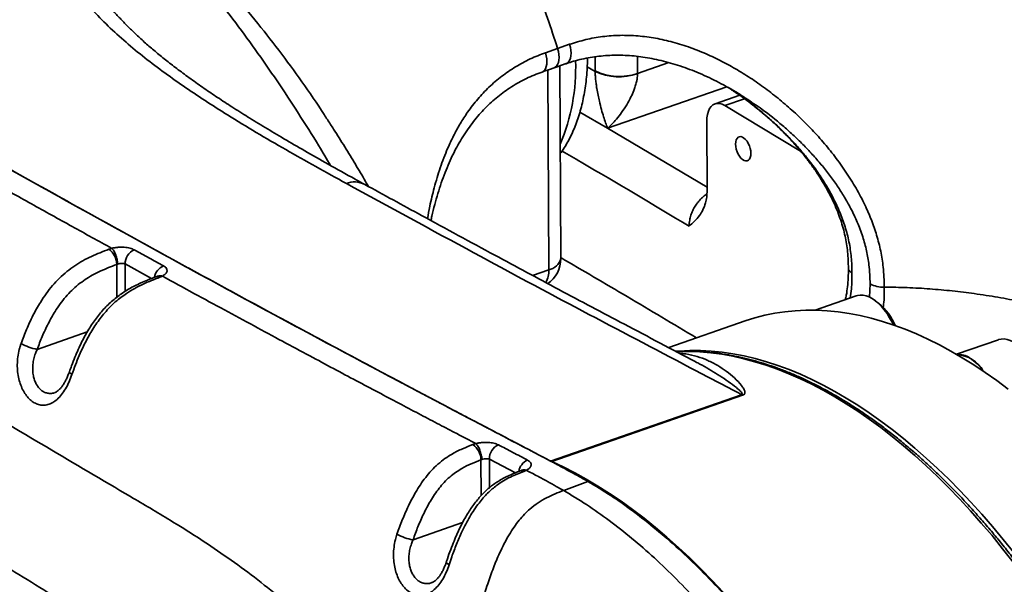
# Model space of a CAD drawing. Header units: millimetres. Extents: x -10540 to 6039, y -7467 to 6433.
# Tile 222 of 236: x 5848 to 5867, y -6872 to -6861. Entities that reach past the tile are written whole.
import ezdxf

# ---------------------------------------------------------------- set-up
doc = ezdxf.new("R2010")
doc.units = ezdxf.units.MM
doc.header["$LTSCALE"] = 8

msp = doc.modelspace()

# ---------------------------------------------------------------- linework, layer by layer
at = {"color": 7, "linetype": 'Continuous', "lineweight": 35}
for p, q in [((5858.222, -6861.264), (5858.461, -6861.181)), ((5857.983, -6861.347), (5858.222, -6861.264)), ((5858.966, -6861.708), (5858.965, -6861.428)), ((5859.805, -6861.421), (5859.807, -6861.759)), ((5858.286, -6865.431), (5858.267, -6861.608)), ((5858.81, -6861.628), (5858.966, -6861.72)), ((5859.807, -6861.759), (5860.427, -6861.543)), ((5858.047, -6865.651), (5858.028, -6861.691)), ((5861.577, -6862.024), (5859.215, -6862.846)), ((5861.832, -6862.192), (5861.343, -6862.362)), ((5861.594, -6862.033), (5861.654, -6862.071)), ((5861.927, -6862.26), (5861.538, -6862.395)), ((5863.04, -6863.3), (5861.538, -6862.395)), ((5858.665, -6862.524), (5859.215, -6862.846)), ((5861.18, -6862.711), (5861.186, -6864.08)), ((5859.215, -6862.846), (5861.186, -6864.015)), ((5849.328, -6865.246), (5849.385, -6865.228)), ((5849.502, -6865.54), (5849.483, -6865.547)), ((5849.487, -6866.195), (5849.483, -6865.547)), ((5850.176, -6865.826), (5849.651, -6865.538)), ((5849.651, -6865.538), (5849.654, -6866.078)), ((5857.725, -6865.764), (5858.047, -6865.651)), ((5850.388, -6865.779), (5850.338, -6865.801)), ((5864.404, -6866.195), (5864.416, -6865.933)), ((5864.144, -6866.17), (5863.327, -6866.454)), ((5864.591, -6866.321), (5864.52, -6866.267)), ((5861.941, -6866.668), (5860.426, -6867.196)), ((5848.9, -6866.885), (5847.907, -6867.231)), ((5866.959, -6867.04), (5866.13, -6867.328)), ((5858.085, -6869.448), (5861.87, -6868.13)), ((5861.891, -6868.14), (5858.106, -6869.458)), ((5856.544, -6869.119), (5856.601, -6869.101)), ((5856.722, -6869.415), (5856.703, -6869.422)), ((5856.706, -6870.132), (5856.703, -6869.422)), ((5857.389, -6869.679), (5856.871, -6869.407)), ((5856.871, -6869.407), (5856.874, -6869.973)), ((5857.605, -6869.629), (5857.555, -6869.651)), ((5858.822, -6869.85), (5858.343, -6870.031)), ((5856.34, -6870.667), (5855.358, -6871.009))]:
    msp.add_line(p, q, dxfattribs=at)
at = {"color": 7, "linetype": 'Continuous', "lineweight": 35, "flags": 128}
for points in [[(5858.461, -6861.181), (5858.477, -6861.241), (5858.486, -6861.3), (5858.49, -6861.357), (5858.487, -6861.41), (5858.477, -6861.458), (5858.461, -6861.499), (5858.44, -6861.531), (5858.413, -6861.554), (5858.392, -6861.564)], [(5857.914, -6861.731), (5857.935, -6861.72), (5857.962, -6861.697), (5857.983, -6861.665), (5857.999, -6861.624), (5858.009, -6861.577), (5858.012, -6861.523), (5858.009, -6861.466), (5857.999, -6861.407), (5857.983, -6861.347)], [(5858.222, -6861.264), (5858.238, -6861.324), (5858.248, -6861.383), (5858.251, -6861.44), (5858.248, -6861.493), (5858.238, -6861.541), (5858.222, -6861.582), (5858.201, -6861.614), (5858.174, -6861.637), (5858.153, -6861.647)], [(5861.538, -6862.395), (5861.487, -6862.37), (5861.436, -6862.355), (5861.388, -6862.353), (5861.343, -6862.362), (5861.302, -6862.383), (5861.266, -6862.415), (5861.235, -6862.457), (5861.211, -6862.509), (5861.193, -6862.57), (5861.183, -6862.637), (5861.18, -6862.711)], [(5862.054, -6863.344), (5862.05, -6863.296), (5862.04, -6863.245), (5862.024, -6863.195), (5862.003, -6863.148), (5861.977, -6863.105), (5861.948, -6863.068), (5861.917, -6863.04), (5861.885, -6863.021), (5861.854, -6863.012), (5861.826, -6863.013), (5861.8, -6863.025), (5861.779, -6863.047), (5861.763, -6863.078), (5861.754, -6863.117), (5861.751, -6863.162), (5861.754, -6863.21), (5861.764, -6863.261), (5861.78, -6863.311), (5861.802, -6863.359), (5861.827, -6863.402), (5861.856, -6863.438), (5861.888, -6863.466), (5861.919, -6863.486), (5861.95, -6863.495), (5861.979, -6863.493), (5862.005, -6863.481), (5862.026, -6863.459), (5862.041, -6863.428), (5862.051, -6863.389), (5862.054, -6863.344)], [(5864.879, -6866.747), (5864.852, -6866.691), (5864.804, -6866.604), (5864.753, -6866.522), (5864.698, -6866.447), (5864.641, -6866.379), (5864.582, -6866.319), (5864.521, -6866.267), (5864.46, -6866.225), (5864.398, -6866.192), (5864.338, -6866.169), (5864.278, -6866.157), (5864.221, -6866.155), (5864.166, -6866.163), (5864.144, -6866.17)], [(5861.941, -6866.668), (5862.132, -6866.607), (5862.328, -6866.556), (5862.528, -6866.515), (5862.73, -6866.484), (5862.935, -6866.464), (5863.143, -6866.454), (5863.354, -6866.455), (5863.567, -6866.466), (5863.782, -6866.487), (5863.999, -6866.519), (5864.218, -6866.561), (5864.439, -6866.613), (5864.661, -6866.676), (5864.885, -6866.749), (5865.11, -6866.832), (5865.336, -6866.925), (5865.562, -6867.028), (5865.79, -6867.141), (5866.017, -6867.264), (5866.245, -6867.396), (5866.473, -6867.538), (5866.701, -6867.69), (5866.928, -6867.851), (5867.155, -6868.021)], [(5867.853, -6868.294), (5867.849, -6868.202), (5867.839, -6868.106), (5867.822, -6868.009), (5867.799, -6867.911), (5867.771, -6867.813), (5867.736, -6867.717), (5867.697, -6867.623), (5867.652, -6867.533), (5867.604, -6867.448), (5867.551, -6867.368), (5867.496, -6867.295), (5867.438, -6867.229), (5867.378, -6867.172), (5867.317, -6867.123), (5867.255, -6867.083), (5867.194, -6867.054), (5867.134, -6867.034), (5867.075, -6867.025), (5867.018, -6867.026), (5866.965, -6867.038), (5866.959, -6867.04)], [(5860.571, -6867.27), (5860.635, -6867.265), (5860.843, -6867.255), (5861.054, -6867.256), (5861.267, -6867.267), (5861.482, -6867.288), (5861.699, -6867.32), (5861.918, -6867.362), (5862.139, -6867.414), (5862.361, -6867.477), (5862.585, -6867.55), (5862.81, -6867.633), (5863.036, -6867.726), (5863.262, -6867.829), (5863.489, -6867.942), (5863.717, -6868.065), (5863.945, -6868.197), (5864.173, -6868.339), (5864.401, -6868.491), (5864.628, -6868.652), (5864.855, -6868.822), (5865.081, -6869.002), (5865.307, -6869.19), (5865.531, -6869.387), (5865.754, -6869.593), (5865.976, -6869.807), (5866.196, -6870.03), (5866.414, -6870.261), (5866.63, -6870.499), (5866.844, -6870.746), (5867.056, -6871), (5867.265, -6871.261)], [(5867.252, -6871.45), (5867.044, -6871.185), (5866.834, -6870.926), (5866.621, -6870.675), (5866.406, -6870.432), (5866.189, -6870.196), (5865.971, -6869.969), (5865.75, -6869.75), (5865.528, -6869.539), (5865.304, -6869.336), (5865.08, -6869.142), (5864.854, -6868.958), (5864.627, -6868.782), (5864.4, -6868.615), (5864.173, -6868.457), (5863.945, -6868.309), (5863.717, -6868.171), (5863.489, -6868.042), (5863.262, -6867.922), (5863.035, -6867.813), (5862.808, -6867.714), (5862.583, -6867.624), (5862.359, -6867.545), (5862.135, -6867.476), (5861.914, -6867.417), (5861.693, -6867.368), (5861.475, -6867.329), (5861.258, -6867.301), (5861.044, -6867.283), (5860.832, -6867.276), (5860.622, -6867.279), (5860.589, -6867.28)], [(5848.596, -6867.728), (5848.571, -6867.711), (5848.554, -6867.696), (5848.546, -6867.684), (5848.545, -6867.675)], [(5858.106, -6869.458), (5858.334, -6869.564), (5858.563, -6869.681), (5858.792, -6869.807), (5859.022, -6869.943), (5859.251, -6870.088), (5859.48, -6870.244), (5859.709, -6870.408), (5859.937, -6870.582), (5860.165, -6870.765), (5860.391, -6870.957), (5860.617, -6871.158), (5860.841, -6871.368), (5861.063, -6871.586), (5861.284, -6871.813), (5861.503, -6872.048)], [(5856.071, -6871.504), (5856.045, -6871.487), (5856.028, -6871.472), (5856.018, -6871.459), (5856.018, -6871.449)]]:
    msp.add_lwpolyline(points, dxfattribs=at)
at = {"color": 7, "linetype": 'Continuous', "lineweight": 35}
for centre, radius, start, end in [((5854.684, -6861.647), 3.897, 337.1394, 2.0063), ((5860.559, -6861.701), 1.592, 180.2798, 180.6806), ((5859.449, -6860.706), 1.113, 244.3168, 288.7736), ((5859.443, -6860.697), 1.128, 245.0275, 288.8197), ((5860.603, -6861.755), 0.796, 180.2798, 180.6806), ((5854.197, -6864.353), 0.443, 62.7249, 111.5142), ((5849.102, -6865.553), 0.382, 0.9244, 53.7384), ((5849.954, -6865.534), 0.303, 113.8536, 180.7859), ((5857.686, -6865.434), 0.6, 304.6119, 0.2794), ((5857.993, -6865.354), 0.302, 280.1997, 345.2218), ((5850.529, -6865.848), 0.299, 113.5055, 171.2123), ((5857.557, -6865.676), 0.491, 331.815, 2.9216), ((5850.291, -6865.874), 0.087, 57.244, 107.6232), ((5864.681, -6865.423), 0.574, 242.5407, 271.777), ((5863.832, -6867.224), 1.18, 23.1729, 49.973), ((5848.112, -6866.183), 1.068, 240.6251, 258.9206), ((5866.169, -6867.725), 0.393, 55.8923, 94.3929), ((5866.101, -6867.971), 0.639, 28.8441, 86.638), ((5865.866, -6868.211), 0.965, 34.6113, 57.1957), ((5862.027, -6867.835), 0.334, 242.0379, 246.024), ((5856.324, -6869.428), 0.379, 0.8467, 54.4612), ((5857.171, -6869.398), 0.3, 113.9916, 181.6411), ((5857.745, -6869.699), 0.296, 113.5675, 171.1443), ((5858.241, -6869.153), 0.334, 242.0379, 246.024), ((5857.51, -6869.724), 0.0858, 58.0804, 108.0055), ((5855.529, -6870.016), 1.008, 240.9206, 260.1991)]:
    msp.add_arc(centre, radius, start, end, dxfattribs=at)
for points, knots in [([(5858.822, -6869.85), (5858.787, -6869.83), (5858.714, -6869.788), (5858.603, -6869.726), (5858.494, -6869.667), (5858.387, -6869.609), (5858.277, -6869.55), (5858.173, -6869.495), (5858.078, -6869.444), (5857.994, -6869.4), (5857.903, -6869.352), (5857.816, -6869.306), (5857.73, -6869.261), (5857.647, -6869.217), (5857.557, -6869.17), (5857.472, -6869.126), (5857.391, -6869.083), (5857.308, -6869.039), (5857.21, -6868.988), (5857.099, -6868.93), (5856.988, -6868.872), (5856.888, -6868.819), (5856.791, -6868.769), (5856.646, -6868.692), (5856.451, -6868.59), (5856.214, -6868.466), (5855.979, -6868.342), (5855.74, -6868.216), (5855.499, -6868.089), (5855.262, -6867.964), (5854.909, -6867.777), (5854.437, -6867.526), (5853.845, -6867.21), (5853.255, -6866.894), (5852.668, -6866.577), (5851.837, -6866.127), (5850.755, -6865.538), (5849.418, -6864.802), (5848.079, -6864.059), (5846.552, -6863.203), (5844.842, -6862.235), (5842.94, -6861.145), (5841.038, -6860.043), (5839.137, -6858.928), (5837.416, -6857.907), (5835.881, -6856.987), (5834.523, -6856.166), (5833.17, -6855.341), (5831.802, -6854.499), (5830.53, -6853.709), (5829.353, -6852.971), (5828.293, -6852.3), (5827.244, -6851.632), (5826.19, -6850.954), (5825.19, -6850.306), (5824.243, -6849.686), (5823.355, -6849.1), (5822.467, -6848.51), (5821.576, -6847.911), (5820.672, -6847.298), (5819.774, -6846.682), (5818.895, -6846.073), (5818.054, -6845.485), (5817.234, -6844.904), (5816.435, -6844.331), (5815.909, -6843.948), (5815.65, -6843.759)], [0, 0, 0, 0, 0.002452, 0.005102, 0.007706, 0.009987, 0.012539, 0.015386, 0.017219, 0.01915, 0.021246, 0.023487, 0.025243, 0.027186, 0.029317, 0.031476, 0.03307, 0.034999, 0.03726, 0.039851, 0.042701, 0.045025, 0.046822, 0.04939, 0.055126, 0.060428, 0.06584, 0.071488, 0.077062, 0.082563, 0.08799, 0.101617, 0.115417, 0.129111, 0.142653, 0.156263, 0.186892, 0.217865, 0.249182, 0.27991, 0.323988, 0.367992, 0.412043, 0.456087, 0.5, 0.53152, 0.562723, 0.594295, 0.625457, 0.657714, 0.682633, 0.707178, 0.731348, 0.755482, 0.780389, 0.800775, 0.821291, 0.842072, 0.862444, 0.883233, 0.904917, 0.924875, 0.944362, 0.963378, 0.981924, 1, 1, 1, 1]), ([(5815.65, -6843.759), (5816.168, -6844.135), (5817.206, -6844.888), (5818.763, -6845.985), (5820.322, -6847.062), (5821.881, -6848.119), (5823.571, -6849.245), (5825.39, -6850.439), (5827.34, -6851.696), (5829.29, -6852.933), (5831.461, -6854.291), (5833.854, -6855.763), (5836.468, -6857.343), (5839.17, -6858.95), (5841.961, -6860.582), (5844.839, -6862.236), (5847.717, -6863.86), (5850.594, -6865.453), (5853.471, -6867.015), (5855.968, -6868.338), (5857.506, -6869.144), (5858.085, -6869.448)], [0, 0, 0, 0, 0.036748, 0.073497, 0.110249, 0.147001, 0.18375, 0.229674, 0.2756, 0.321525, 0.36745, 0.429007, 0.490565, 0.552122, 0.619919, 0.687718, 0.755515, 0.823345, 0.891175, 0.959004, 1, 1, 1, 1]), ([(5871.961, -6867.913), (5871.961, -6867.854), (5871.961, -6867.681), (5871.946, -6867.389), (5871.907, -6867.033), (5871.849, -6866.671), (5871.775, -6866.306), (5871.676, -6865.881), (5871.545, -6865.396), (5871.375, -6864.854), (5871.187, -6864.315), (5870.981, -6863.782), (5870.753, -6863.237), (5870.503, -6862.681), (5870.23, -6862.115), (5869.946, -6861.558), (5869.616, -6860.943), (5869.237, -6860.275), (5868.811, -6859.556), (5868.39, -6858.875), (5867.98, -6858.228), (5867.583, -6857.613), (5867.184, -6857.011), (5866.782, -6856.418), (5866.376, -6855.837), (5865.964, -6855.27), (5865.549, -6854.72), (5865.117, -6854.176), (5864.667, -6853.638), (5864.199, -6853.108), (5863.668, -6852.534), (5863.194, -6852.045), (5862.823, -6851.68), (5862.653, -6851.508), (5862.575, -6851.433), (5862.55, -6851.408), (5862.549, -6851.407)], [0, 0, 0, 0, 0.009472, 0.027598, 0.045789, 0.064038, 0.082295, 0.100478, 0.127468, 0.154526, 0.181633, 0.20874, 0.235773, 0.265737, 0.295728, 0.325729, 0.355705, 0.39658, 0.437476, 0.478358, 0.515312, 0.55229, 0.589264, 0.626214, 0.663967, 0.701747, 0.739531, 0.77729, 0.818075, 0.858872, 0.899662, 0.955056, 0.980194, 0.993538, 0.999678, 1, 1, 1, 1]), ([(5862.561, -6851.405), (5862.561, -6851.405), (5862.588, -6851.426), (5862.673, -6851.496), (5862.863, -6851.657), (5863.29, -6852.013), (5863.911, -6852.554), (5864.679, -6853.253), (5865.406, -6853.941), (5866.094, -6854.612), (5866.74, -6855.266), (5867.332, -6855.889), (5867.869, -6856.476), (5868.349, -6857.022), (5868.822, -6857.586), (5869.261, -6858.136), (5869.666, -6858.669), (5870.039, -6859.184), (5870.401, -6859.713), (5870.756, -6860.259), (5871.102, -6860.824), (5871.437, -6861.409), (5871.757, -6862.006), (5872.037, -6862.571), (5872.28, -6863.1), (5872.49, -6863.589), (5872.687, -6864.085), (5872.869, -6864.586), (5873.033, -6865.09), (5873.17, -6865.563), (5873.281, -6866.004), (5873.367, -6866.413), (5873.437, -6866.82), (5873.489, -6867.223), (5873.524, -6867.619), (5873.529, -6867.876), (5873.532, -6868.004)], [0, 0, 0, 0, 0.000056, 0.005879, 0.018537, 0.042362, 0.098535, 0.154722, 0.210893, 0.258124, 0.305367, 0.352594, 0.388461, 0.424346, 0.460227, 0.496087, 0.526162, 0.556257, 0.586347, 0.616416, 0.647287, 0.678191, 0.709087, 0.739946, 0.763893, 0.787913, 0.811955, 0.835976, 0.85995, 0.883867, 0.903165, 0.922551, 0.94197, 0.961374, 0.980725, 1, 1, 1, 1]), ([(5858.222, -6861.264), (5858.157, -6861.063), (5858.027, -6860.661), (5857.813, -6860.064), (5857.586, -6859.475), (5857.339, -6858.885), (5857.073, -6858.298), (5856.789, -6857.718), (5856.495, -6857.165), (5856.194, -6856.639), (5855.887, -6856.143), (5855.577, -6855.678), (5855.266, -6855.242), (5854.946, -6854.822), (5854.617, -6854.419), (5854.283, -6854.033), (5853.957, -6853.676), (5853.641, -6853.344), (5853.336, -6853.034), (5853.045, -6852.741), (5852.855, -6852.552), (5852.762, -6852.459)], [0, 0, 0, 0, 0.055924, 0.11195, 0.167784, 0.223187, 0.282151, 0.340171, 0.397087, 0.452793, 0.507204, 0.560274, 0.611957, 0.662226, 0.716315, 0.768563, 0.818903, 0.86727, 0.913601, 0.957851, 1, 1, 1, 1]), ([(5856.102, -6875.91), (5855.983, -6875.744), (5855.747, -6875.412), (5855.384, -6874.935), (5855.015, -6874.474), (5854.607, -6873.995), (5854.16, -6873.504), (5853.672, -6873.008), (5853.175, -6872.543), (5852.667, -6872.106), (5852.147, -6871.697), (5851.617, -6871.313), (5851.082, -6870.955), (5850.462, -6870.566), (5849.462, -6869.978), (5847.534, -6868.84), (5844.775, -6867.196), (5841.635, -6865.304), (5838.672, -6863.491), (5835.873, -6861.763), (5832.608, -6859.746), (5828.863, -6857.446), (5826.039, -6855.726), (5824.627, -6854.866)], [0, 0, 0, 0, 0.012924, 0.025857, 0.03879, 0.051713, 0.067928, 0.084159, 0.100392, 0.116609, 0.133271, 0.149943, 0.16662, 0.18329, 0.207649, 0.259177, 0.362236, 0.465295, 0.554412, 0.643531, 0.732649, 0.866325, 1, 1, 1, 1]), ([(5854.035, -6863.941), (5853.834, -6863.83), (5853.431, -6863.608), (5852.834, -6863.271), (5852.248, -6862.929), (5851.714, -6862.604), (5851.231, -6862.297), (5850.799, -6862.007), (5850.384, -6861.712), (5849.989, -6861.411), (5849.615, -6861.1), (5849.266, -6860.778), (5848.944, -6860.446), (5848.654, -6860.106), (5848.398, -6859.761), (5848.188, -6859.424), (5848.019, -6859.098), (5847.886, -6858.785), (5847.781, -6858.466), (5847.706, -6858.143), (5847.66, -6857.817), (5847.644, -6857.513), (5847.652, -6857.231), (5847.678, -6856.971), (5847.721, -6856.711), (5847.765, -6856.538), (5847.787, -6856.452)], [0, 0, 0, 0, 0.053253, 0.106505, 0.159786, 0.213067, 0.255771, 0.298501, 0.341228, 0.383934, 0.426617, 0.470524, 0.514492, 0.558475, 0.602432, 0.646329, 0.68454, 0.722766, 0.760976, 0.79976, 0.83856, 0.877344, 0.907947, 0.938549, 0.969275, 1, 1, 1, 1]), ([(5853.722, -6863.584), (5853.645, -6863.454), (5853.436, -6863.101), (5853.083, -6862.542), (5852.663, -6861.904), (5852.23, -6861.282), (5851.789, -6860.679), (5851.304, -6860.05), (5850.772, -6859.399), (5850.191, -6858.73), (5849.599, -6858.085), (5849.18, -6857.652), (5848.801, -6857.27), (5848.545, -6857.016), (5848.221, -6856.708), (5848.058, -6856.558), (5847.977, -6856.484)], [0, 0, 0, 0, 0.045196, 0.12299, 0.202651, 0.282356, 0.362072, 0.441749, 0.540032, 0.638318, 0.736952, 0.835588, 0.844152, 0.922054, 0.961028, 1, 1, 1, 1]), ([(5847.984, -6856.48), (5848.074, -6856.554), (5848.254, -6856.702), (5848.611, -6857.008), (5849.025, -6857.378), (5849.503, -6857.819), (5849.953, -6858.248), (5850.402, -6858.691), (5850.851, -6859.149), (5851.297, -6859.623), (5851.757, -6860.136), (5852.226, -6860.693), (5852.7, -6861.296), (5853.157, -6861.923), (5853.477, -6862.384), (5853.638, -6862.641), (5853.659, -6862.675)], [0, 0, 0, 0, 0.04457, 0.089142, 0.178354, 0.254754, 0.331162, 0.407557, 0.484433, 0.561324, 0.638194, 0.725303, 0.812483, 0.899666, 0.986777, 1, 1, 1, 1]), ([(5855.398, -6879.635), (5855.239, -6879.391), (5854.92, -6878.904), (5854.429, -6878.2), (5853.929, -6877.517), (5853.42, -6876.86), (5852.902, -6876.231), (5852.408, -6875.668), (5851.94, -6875.167), (5851.499, -6874.722), (5851.054, -6874.298), (5850.605, -6873.895), (5850.152, -6873.513), (5849.696, -6873.151), (5849.237, -6872.808), (5848.712, -6872.438), (5848.121, -6872.051), (5847.464, -6871.646), (5846.089, -6870.83), (5844.002, -6869.593), (5841.214, -6867.923), (5838.438, -6866.249), (5834.762, -6864.009), (5829.894, -6861.019), (5825.922, -6858.598), (5823.787, -6857.297)], [0, 0, 0, 0, 0.017563, 0.035158, 0.052768, 0.070376, 0.087967, 0.105527, 0.119829, 0.134139, 0.148449, 0.162751, 0.177042, 0.191339, 0.205638, 0.21993, 0.240149, 0.260373, 0.280597, 0.367033, 0.453469, 0.539904, 0.62634, 0.799208, 1, 1, 1, 1]), ([(5854.4, -6863.96), (5854.336, -6863.924), (5854.093, -6863.791), (5853.695, -6863.569), (5853.224, -6863.303), (5852.807, -6863.06), (5852.43, -6862.835), (5852.087, -6862.625), (5851.773, -6862.426), (5851.487, -6862.239), (5851.214, -6862.054), (5850.953, -6861.87), (5850.706, -6861.687), (5850.478, -6861.512), (5850.269, -6861.342), (5850.076, -6861.177), (5849.898, -6861.016), (5849.735, -6860.859), (5849.583, -6860.704), (5849.44, -6860.547), (5849.339, -6860.431), (5849.288, -6860.368), (5849.28, -6860.357)], [0, 0, 0, 0, 0.031307, 0.118682, 0.195947, 0.265548, 0.329609, 0.390049, 0.445579, 0.497778, 0.547227, 0.599442, 0.649033, 0.69637, 0.741811, 0.785638, 0.828086, 0.869351, 0.909646, 0.950506, 0.991904, 1, 1, 1, 1]), ([(5849.385, -6865.228), (5849.123, -6865.083), (5848.593, -6864.79), (5847.786, -6864.342), (5846.96, -6863.88), (5846.114, -6863.405), (5845.256, -6862.921), (5844.388, -6862.428), (5843.511, -6861.928), (5842.623, -6861.417), (5842.026, -6861.073), (5841.726, -6860.899)], [0, 0, 0, 0, 0.1024808, 0.2078409, 0.3158758, 0.4263793, 0.5391435, 0.6518918, 0.7664187, 0.8825225, 1, 1, 1, 1]), ([(5858.461, -6861.181), (5858.567, -6861.147), (5858.779, -6861.081), (5859.115, -6861.022), (5859.462, -6860.997), (5859.814, -6861.009), (5860.164, -6861.055), (5860.513, -6861.134), (5860.862, -6861.244), (5861.2, -6861.381), (5861.521, -6861.537), (5861.825, -6861.708), (5862.124, -6861.899), (5862.415, -6862.109), (5862.699, -6862.336), (5862.973, -6862.58), (5863.236, -6862.84), (5863.486, -6863.115), (5863.722, -6863.406), (5863.942, -6863.712), (5864.142, -6864.034), (5864.31, -6864.352), (5864.446, -6864.664), (5864.552, -6864.97), (5864.632, -6865.282), (5864.675, -6865.559), (5864.694, -6865.797), (5864.698, -6865.93), (5864.699, -6865.997), (5864.699, -6865.997)], [0, 0, 0, 0, 0.040871, 0.081742, 0.124019, 0.166296, 0.206877, 0.247462, 0.289238, 0.331021, 0.369139, 0.407297, 0.445427, 0.484651, 0.523903, 0.563131, 0.603155, 0.643204, 0.683221, 0.724499, 0.765816, 0.807071, 0.84309, 0.879104, 0.916118, 0.953129, 0.97654, 0.999999, 1, 1, 1, 1]), ([(5855.643, -6864.639), (5855.658, -6864.557), (5855.696, -6864.349), (5855.778, -6864.01), (5855.893, -6863.626), (5856.023, -6863.283), (5856.158, -6862.994), (5856.289, -6862.754), (5856.447, -6862.509), (5856.635, -6862.265), (5856.86, -6862.025), (5857.112, -6861.81), (5857.386, -6861.623), (5857.676, -6861.465), (5857.881, -6861.386), (5857.983, -6861.347)], [0, 0, 0, 0, 0.054945, 0.138984, 0.23313, 0.32726, 0.391689, 0.456172, 0.520584, 0.599101, 0.67761, 0.758658, 0.839707, 0.919542, 1, 1, 1, 1]), ([(5858.392, -6861.566), (5858.426, -6861.554), (5858.515, -6861.523), (5858.66, -6861.484), (5858.828, -6861.447), (5858.998, -6861.421), (5859.17, -6861.404), (5859.343, -6861.396), (5859.517, -6861.397), (5859.693, -6861.407), (5859.87, -6861.426), (5860.049, -6861.455), (5860.231, -6861.492), (5860.415, -6861.538), (5860.602, -6861.594), (5860.792, -6861.66), (5860.984, -6861.734), (5861.179, -6861.819), (5861.371, -6861.911), (5861.497, -6861.979), (5861.558, -6862.012)], [0, 0, 0, 0, 0.035617, 0.091505, 0.147125, 0.202493, 0.257634, 0.312587, 0.367406, 0.42195, 0.476208, 0.531082, 0.586632, 0.642999, 0.700309, 0.758681, 0.818155, 0.878634, 0.940903, 1, 1, 1, 1]), ([(5858.153, -6861.648), (5858.208, -6861.628), (5858.288, -6861.6), (5858.368, -6861.573), (5858.392, -6861.565)], [0, 0, 0, 0, 0.700333, 1, 1, 1, 1]), ([(5858.276, -6863.348), (5858.295, -6863.321), (5858.342, -6863.256), (5858.409, -6863.145), (5858.479, -6863.015), (5858.542, -6862.878), (5858.6, -6862.733), (5858.65, -6862.581), (5858.695, -6862.424), (5858.732, -6862.26), (5858.763, -6862.092), (5858.787, -6861.919), (5858.804, -6861.741), (5858.814, -6861.586), (5858.815, -6861.488), (5858.816, -6861.452)], [0, 0, 0, 0, 0.054712, 0.13274, 0.211922, 0.292153, 0.373276, 0.455105, 0.537448, 0.62012, 0.702964, 0.785837, 0.868638, 0.95131, 1, 1, 1, 1]), ([(5855.711, -6864.676), (5855.717, -6864.647), (5855.74, -6864.54), (5855.785, -6864.361), (5855.847, -6864.14), (5855.916, -6863.929), (5855.99, -6863.726), (5856.07, -6863.534), (5856.155, -6863.351), (5856.246, -6863.178), (5856.343, -6863.015), (5856.445, -6862.859), (5856.554, -6862.712), (5856.667, -6862.575), (5856.785, -6862.447), (5856.908, -6862.328), (5857.035, -6862.219), (5857.168, -6862.118), (5857.307, -6862.024), (5857.452, -6861.937), (5857.603, -6861.859), (5857.757, -6861.789), (5857.862, -6861.75), (5857.914, -6861.731)], [0, 0, 0, 0, 0.021352, 0.078194, 0.134039, 0.188947, 0.242768, 0.295401, 0.346799, 0.397011, 0.446148, 0.494961, 0.543138, 0.590553, 0.637111, 0.68275, 0.727586, 0.772407, 0.817694, 0.863376, 0.909309, 0.955338, 1, 1, 1, 1]), ([(5857.914, -6861.731), (5857.97, -6861.711), (5858.049, -6861.684), (5858.129, -6861.656), (5858.153, -6861.648)], [0, 0, 0, 0, 0.699789, 1, 1, 1, 1]), ([(5859.215, -6862.846), (5859.215, -6862.846), (5859.202, -6862.812), (5859.174, -6862.741), (5859.133, -6862.617), (5859.091, -6862.476), (5859.055, -6862.331), (5859.024, -6862.192), (5859.003, -6862.077), (5858.987, -6861.972), (5858.977, -6861.89), (5858.969, -6861.803), (5858.968, -6861.751), (5858.966, -6861.72)], [0, 0, 0, 0, 0.001538, 0.143777, 0.285996, 0.435003, 0.583837, 0.68046, 0.776849, 0.836227, 0.895404, 0.93611, 1, 1, 1, 1]), ([(5859.807, -6861.765), (5859.805, -6861.796), (5859.803, -6861.848), (5859.786, -6861.934), (5859.764, -6862.014), (5859.727, -6862.117), (5859.678, -6862.227), (5859.606, -6862.361), (5859.518, -6862.499), (5859.417, -6862.633), (5859.317, -6862.749), (5859.249, -6862.815), (5859.216, -6862.846), (5859.215, -6862.846)], [0, 0, 0, 0, 0.063945, 0.10462, 0.163824, 0.22323, 0.319642, 0.416286, 0.565103, 0.714093, 0.856268, 0.998463, 1, 1, 1, 1]), ([(5861.95, -6862.251), (5861.917, -6862.228), (5861.813, -6862.156), (5861.679, -6862.079), (5861.579, -6862.025), (5861.555, -6862.012)], [0, 0, 0, 0, 0.256738, 0.821521, 1, 1, 1, 1]), ([(5861.654, -6862.071), (5861.674, -6862.084), (5861.769, -6862.145), (5861.935, -6862.263), (5862.151, -6862.427), (5862.362, -6862.601), (5862.567, -6862.785), (5862.765, -6862.979), (5862.955, -6863.181), (5863.146, -6863.405), (5863.335, -6863.652), (5863.518, -6863.925), (5863.68, -6864.21), (5863.817, -6864.502), (5863.926, -6864.799), (5864.004, -6865.1), (5864.05, -6865.406), (5864.056, -6865.613), (5864.058, -6865.717)], [0, 0, 0, 0, 0.015324, 0.073212, 0.131461, 0.189709, 0.249082, 0.308455, 0.368264, 0.428071, 0.498776, 0.569764, 0.641806, 0.714311, 0.784067, 0.85445, 0.926912, 1, 1, 1, 1]), ([(5861.712, -6862.109), (5861.721, -6862.114), (5861.798, -6862.164), (5861.939, -6862.267), (5862.137, -6862.417), (5862.329, -6862.577), (5862.516, -6862.744), (5862.695, -6862.918), (5862.865, -6863.096), (5863.023, -6863.277), (5863.168, -6863.457), (5863.301, -6863.637), (5863.421, -6863.816), (5863.527, -6863.991), (5863.622, -6864.165), (5863.704, -6864.336), (5863.775, -6864.504), (5863.835, -6864.668), (5863.884, -6864.827), (5863.922, -6864.983), (5863.951, -6865.139), (5863.972, -6865.299), (5863.984, -6865.46), (5863.986, -6865.568), (5863.986, -6865.619)], [0, 0, 0, 0, 0.006815, 0.061661, 0.117129, 0.173002, 0.229034, 0.284872, 0.340012, 0.393708, 0.445866, 0.496291, 0.544894, 0.59155, 0.636809, 0.680787, 0.723369, 0.764506, 0.804203, 0.842608, 0.880524, 0.920315, 0.961625, 1, 1, 1, 1]), ([(5864.416, -6865.933), (5864.415, -6865.87), (5864.412, -6865.744), (5864.394, -6865.526), (5864.352, -6865.276), (5864.274, -6864.993), (5864.168, -6864.709), (5864.043, -6864.446), (5863.907, -6864.206), (5863.768, -6863.987), (5863.615, -6863.774), (5863.45, -6863.565), (5863.273, -6863.362), (5863.084, -6863.164), (5862.887, -6862.973), (5862.621, -6862.737), (5862.313, -6862.489), (5862.06, -6862.323), (5861.95, -6862.251)], [0, 0, 0, 0, 0.043564, 0.087226, 0.152039, 0.217486, 0.284726, 0.352489, 0.40792, 0.463358, 0.519462, 0.57557, 0.633302, 0.691036, 0.74918, 0.807326, 0.91602, 1, 1, 1, 1]), ([(5854.473, -6863.999), (5854.454, -6863.966), (5854.368, -6863.818), (5854.212, -6863.556), (5854.001, -6863.21), (5853.816, -6862.915), (5853.701, -6862.737), (5853.66, -6862.674)], [0, 0, 0, 0, 0.071611, 0.324622, 0.584154, 0.853552, 1, 1, 1, 1]), ([(5860.83, -6864.787), (5860.116, -6864.361), (5859.276, -6863.86), (5858.437, -6863.37), (5858.311, -6863.297)], [0, 0, 0, 0, 0.850707, 1, 1, 1, 1]), ([(5823.468, -6863.756), (5823.841, -6863.98), (5824.591, -6864.433), (5825.725, -6865.116), (5826.873, -6865.808), (5828.034, -6866.508), (5829.327, -6867.287), (5830.752, -6868.145), (5832.305, -6869.081), (5833.774, -6869.966), (5835.154, -6870.798), (5836.443, -6871.575), (5837.725, -6872.348), (5838.997, -6873.115), (5840.256, -6873.874), (5841.412, -6874.571), (5842.466, -6875.206), (5843.419, -6875.779), (5844.357, -6876.344), (5845.281, -6876.899), (5846.189, -6877.445), (5847.08, -6877.979), (5847.953, -6878.503), (5848.808, -6879.014), (5849.643, -6879.512), (5850.457, -6879.997), (5851.251, -6880.468), (5852.009, -6880.916), (5852.731, -6881.342), (5853.418, -6881.745), (5854.085, -6882.135), (5854.73, -6882.51), (5855.155, -6882.755), (5855.363, -6882.875)], [0, 0, 0, 0, 0.03517, 0.070861, 0.107007, 0.143542, 0.180399, 0.229031, 0.27793, 0.326933, 0.367659, 0.408251, 0.448616, 0.488664, 0.528304, 0.567449, 0.597803, 0.627758, 0.657272, 0.686306, 0.714822, 0.742784, 0.770162, 0.796925, 0.823042, 0.848484, 0.87322, 0.897224, 0.91917, 0.940436, 0.961006, 0.980865, 1, 1, 1, 1]), ([(5861.87, -6868.13), (5861.531, -6867.951), (5860.478, -6867.398), (5858.71, -6866.47), (5856.437, -6865.254), (5854.879, -6864.402), (5854.035, -6863.941)], [0, 0, 0, 0, 0.129899, 0.403533, 0.677173, 1, 1, 1, 1]), ([(5860.96, -6867.477), (5860.489, -6867.229), (5859.584, -6866.754), (5858.257, -6866.051), (5856.917, -6865.331), (5855.635, -6864.637), (5854.776, -6864.165), (5854.4, -6863.959)], [0, 0, 0, 0, 0.215464, 0.413769, 0.607153, 0.828365, 1, 1, 1, 1]), ([(5861.186, -6864.08), (5861.185, -6864.125), (5861.182, -6864.213), (5861.154, -6864.344), (5861.106, -6864.469), (5861.031, -6864.589), (5860.937, -6864.692), (5860.866, -6864.755), (5860.83, -6864.787), (5860.83, -6864.787)], [0, 0, 0, 0, 0.123971, 0.248097, 0.417541, 0.587377, 0.792846, 0.998623, 1, 1, 1, 1]), ([(5860.83, -6864.787), (5860.832, -6864.747), (5860.836, -6864.676), (5860.863, -6864.572), (5860.9, -6864.478), (5860.948, -6864.389), (5861.007, -6864.307), (5861.074, -6864.234), (5861.134, -6864.181), (5861.171, -6864.158), (5861.182, -6864.152)], [0, 0, 0, 0, 0.169538, 0.298855, 0.428172, 0.557488, 0.686804, 0.816118, 0.945433, 1, 1, 1, 1]), ([(5847.588, -6867.114), (5847.623, -6867.021), (5847.694, -6866.834), (5847.82, -6866.561), (5847.952, -6866.324), (5848.084, -6866.126), (5848.21, -6865.965), (5848.348, -6865.817), (5848.496, -6865.685), (5848.651, -6865.57), (5848.814, -6865.471), (5848.982, -6865.386), (5849.155, -6865.312), (5849.27, -6865.268), (5849.328, -6865.246)], [0, 0, 0, 0, 0.108375, 0.216881, 0.324976, 0.398613, 0.472427, 0.545972, 0.619715, 0.693738, 0.76759, 0.844975, 0.922488, 1, 1, 1, 1]), ([(5849.385, -6865.228), (5849.405, -6865.223), (5849.446, -6865.213), (5849.531, -6865.203), (5849.635, -6865.203), (5849.749, -6865.22), (5849.804, -6865.244), (5849.832, -6865.257)], [0, 0, 0, 0, 0.134832, 0.269665, 0.513195, 0.756605, 1, 1, 1, 1]), ([(5849.832, -6865.257), (5849.928, -6865.309), (5850.121, -6865.415), (5850.313, -6865.521), (5850.409, -6865.574)], [0, 0, 0, 0, 0.499862, 1, 1, 1, 1]), ([(5849.651, -6865.538), (5849.642, -6865.535), (5849.624, -6865.528), (5849.586, -6865.526), (5849.543, -6865.529), (5849.516, -6865.536), (5849.502, -6865.54)], [0, 0, 0, 0, 0.243606, 0.487541, 0.731515, 1, 1, 1, 1]), ([(5858.286, -6865.412), (5858.724, -6865.669), (5859.621, -6866.193), (5860.517, -6866.73), (5860.975, -6867.004)], [0, 0, 0, 0, 0.489547, 1, 1, 1, 1]), ([(5849.483, -6865.547), (5849.429, -6865.568), (5849.321, -6865.609), (5849.158, -6865.679), (5849.003, -6865.756), (5848.857, -6865.845), (5848.721, -6865.945), (5848.591, -6866.06), (5848.471, -6866.189), (5848.36, -6866.329), (5848.242, -6866.506), (5848.122, -6866.721), (5848.004, -6866.974), (5847.939, -6867.145), (5847.907, -6867.231)], [0, 0, 0, 0, 0.080703, 0.161406, 0.241968, 0.313194, 0.384576, 0.455681, 0.526573, 0.597732, 0.668726, 0.778904, 0.889514, 1, 1, 1, 1]), ([(5850.409, -6865.574), (5850.422, -6865.581), (5850.447, -6865.597), (5850.477, -6865.631), (5850.487, -6865.677), (5850.461, -6865.732), (5850.412, -6865.763), (5850.388, -6865.779)], [0, 0, 0, 0, 0.13549, 0.270979, 0.51394, 0.756957, 1, 1, 1, 1]), ([(5863.986, -6865.62), (5863.986, -6865.623), (5863.989, -6865.687), (5863.984, -6865.81), (5863.97, -6865.986), (5863.952, -6866.131), (5863.934, -6866.215), (5863.928, -6866.245)], [0, 0, 0, 0, 0.015296, 0.303828, 0.583445, 0.852144, 1, 1, 1, 1]), ([(5864.058, -6865.717), (5864.041, -6865.705), (5864.007, -6865.68), (5863.985, -6865.645), (5863.988, -6865.625), (5863.989, -6865.619)], [0, 0, 0, 0, 0.423574, 0.847148, 1, 1, 1, 1]), ([(5864.058, -6865.717), (5864.058, -6865.822), (5864.057, -6865.988), (5864.031, -6866.152), (5864.021, -6866.212)], [0, 0, 0, 0, 0.6273, 1, 1, 1, 1]), ([(5850.265, -6865.791), (5850.263, -6865.792), (5850.207, -6865.813), (5850.106, -6865.852), (5849.966, -6865.911), (5849.845, -6865.969), (5849.732, -6866.029), (5849.628, -6866.093), (5849.528, -6866.162), (5849.43, -6866.238), (5849.335, -6866.322), (5849.245, -6866.412), (5849.16, -6866.508), (5849.08, -6866.61), (5849.002, -6866.718), (5848.928, -6866.834), (5848.856, -6866.959), (5848.786, -6867.092), (5848.718, -6867.235), (5848.652, -6867.39), (5848.593, -6867.538), (5848.56, -6867.635), (5848.546, -6867.675)], [0, 0, 0, 0, 0.00263, 0.076061, 0.134952, 0.188815, 0.239021, 0.286199, 0.331232, 0.378939, 0.425856, 0.472638, 0.519524, 0.566035, 0.613971, 0.663503, 0.715058, 0.769102, 0.826176, 0.887031, 0.953127, 1, 1, 1, 1]), ([(5850.338, -6865.801), (5850.283, -6865.822), (5850.172, -6865.864), (5850.006, -6865.935), (5849.841, -6866.018), (5849.693, -6866.108), (5849.565, -6866.2), (5849.454, -6866.291), (5849.347, -6866.393), (5849.247, -6866.503), (5849.155, -6866.618), (5849.07, -6866.737), (5848.99, -6866.861), (5848.907, -6867.006), (5848.823, -6867.169), (5848.74, -6867.352), (5848.664, -6867.539), (5848.619, -6867.665), (5848.596, -6867.728)], [0, 0, 0, 0, 0.0730423, 0.14606, 0.2200356, 0.2939628, 0.3465026, 0.3990345, 0.4532027, 0.5073735, 0.5586444, 0.609923, 0.6623227, 0.7147305, 0.7855043, 0.8562956, 0.9281431, 1, 1, 1, 1]), ([(5850.287, -6865.781), (5850.283, -6865.783), (5850.277, -6865.786), (5850.267, -6865.79), (5850.264, -6865.791)], [0, 0, 0, 0, 0.695031, 1, 1, 1, 1]), ([(5850.294, -6865.777), (5850.294, -6865.777), (5850.295, -6865.776), (5850.292, -6865.779), (5850.287, -6865.781), (5850.286, -6865.781)], [0, 0, 0, 0, 0.118914, 0.862856, 1, 1, 1, 1]), ([(5850.288, -6865.785), (5850.299, -6865.779), (5850.327, -6865.763), (5850.365, -6865.773), (5850.388, -6865.779)], [0, 0, 0, 0, 0.388215, 1, 1, 1, 1]), ([(5856.601, -6869.101), (5856.533, -6869.065), (5856.393, -6868.992), (5856.138, -6868.858), (5855.828, -6868.696), (5855.46, -6868.502), (5855.07, -6868.296), (5854.659, -6868.079), (5854.227, -6867.85), (5853.775, -6867.609), (5853.287, -6867.348), (5852.761, -6867.067), (5852.198, -6866.763), (5851.613, -6866.447), (5851.007, -6866.117), (5850.596, -6865.893), (5850.388, -6865.779)], [0, 0, 0, 0, 0.032967, 0.067466, 0.123301, 0.182656, 0.245465, 0.311661, 0.381174, 0.453926, 0.529842, 0.616906, 0.707584, 0.801758, 0.899281, 1, 1, 1, 1]), ([(5864.699, -6865.997), (5864.699, -6865.997), (5864.699, -6866.11), (5864.698, -6866.244), (5864.679, -6866.377), (5864.676, -6866.398)], [0, 0, 0, 0, 0.000016, 0.836856, 1, 1, 1, 1]), ([(5871.961, -6867.913), (5871.802, -6867.831), (5871.483, -6867.669), (5870.979, -6867.436), (5870.455, -6867.213), (5869.966, -6867.023), (5869.519, -6866.863), (5869.119, -6866.731), (5868.709, -6866.605), (5868.287, -6866.488), (5867.854, -6866.38), (5867.409, -6866.283), (5866.952, -6866.196), (5866.498, -6866.125), (5866.047, -6866.07), (5865.602, -6866.03), (5865.152, -6866.003), (5864.85, -6865.999), (5864.699, -6865.997)], [0, 0, 0, 0, 0.083125, 0.16625, 0.249375, 0.332497, 0.389724, 0.446949, 0.504174, 0.561397, 0.618622, 0.675842, 0.733065, 0.790281, 0.842716, 0.895142, 0.947574, 1, 1, 1, 1]), ([(5848.596, -6867.728), (5848.578, -6867.777), (5848.54, -6867.878), (5848.472, -6868.012), (5848.392, -6868.131), (5848.307, -6868.224), (5848.214, -6868.292), (5848.121, -6868.331), (5848.027, -6868.344), (5847.936, -6868.331), (5847.848, -6868.293), (5847.767, -6868.234), (5847.694, -6868.154), (5847.631, -6868.056), (5847.579, -6867.942), (5847.54, -6867.815), (5847.517, -6867.677), (5847.51, -6867.531), (5847.52, -6867.381), (5847.544, -6867.26), (5847.568, -6867.172), (5847.582, -6867.133), (5847.588, -6867.114)], [0, 0, 0, 0, 0.058391, 0.1182911, 0.175724, 0.2349654, 0.2885046, 0.343796, 0.3941642, 0.4461611, 0.4948401, 0.545052, 0.5933225, 0.6430504, 0.6920802, 0.7425039, 0.7934639, 0.8457651, 0.899905, 0.9553511, 0.9776386, 1, 1, 1, 1]), ([(5847.907, -6867.231), (5847.901, -6867.245), (5847.888, -6867.272), (5847.863, -6867.334), (5847.838, -6867.42), (5847.82, -6867.527), (5847.816, -6867.632), (5847.825, -6867.729), (5847.846, -6867.821), (5847.878, -6867.902), (5847.921, -6867.973), (5847.971, -6868.03), (5848.028, -6868.072), (5848.092, -6868.099), (5848.159, -6868.108), (5848.214, -6868.104), (5848.245, -6868.091), (5848.253, -6868.087)], [0, 0, 0, 0, 0.03365, 0.067409, 0.148631, 0.231731, 0.307517, 0.385259, 0.457749, 0.532296, 0.603471, 0.676817, 0.748596, 0.822677, 0.897111, 0.974011, 1, 1, 1, 1]), ([(5868.592, -6892.444), (5868.636, -6892.423), (5868.738, -6892.375), (5868.896, -6892.289), (5869.064, -6892.187), (5869.229, -6892.075), (5869.389, -6891.955), (5869.546, -6891.826), (5869.699, -6891.688), (5869.847, -6891.542), (5869.991, -6891.387), (5870.13, -6891.224), (5870.265, -6891.053), (5870.395, -6890.874), (5870.52, -6890.686), (5870.64, -6890.491), (5870.756, -6890.288), (5870.866, -6890.078), (5870.971, -6889.86), (5871.07, -6889.635), (5871.165, -6889.402), (5871.254, -6889.163), (5871.337, -6888.918), (5871.415, -6888.665), (5871.487, -6888.407), (5871.554, -6888.142), (5871.615, -6887.872), (5871.67, -6887.596), (5871.72, -6887.314), (5871.764, -6887.027), (5871.802, -6886.735), (5871.834, -6886.438), (5871.86, -6886.136), (5871.88, -6885.83), (5871.895, -6885.52), (5871.903, -6885.206), (5871.906, -6884.888), (5871.903, -6884.566), (5871.894, -6884.242), (5871.879, -6883.914), (5871.858, -6883.583), (5871.831, -6883.25), (5871.798, -6882.914), (5871.76, -6882.577), (5871.716, -6882.237), (5871.666, -6881.896), (5871.611, -6881.554), (5871.55, -6881.21), (5871.483, -6880.866), (5871.41, -6880.521), (5871.332, -6880.176), (5871.249, -6879.83), (5871.16, -6879.485), (5871.066, -6879.14), (5870.967, -6878.796), (5870.863, -6878.453), (5870.753, -6878.111), (5870.639, -6877.77), (5870.519, -6877.431), (5870.395, -6877.094), (5870.265, -6876.759), (5870.132, -6876.426), (5869.993, -6876.096), (5869.85, -6875.769), (5869.703, -6875.445), (5869.552, -6875.124), (5869.396, -6874.807), (5869.236, -6874.494), (5869.073, -6874.185), (5868.905, -6873.88), (5868.734, -6873.58), (5868.559, -6873.284), (5868.381, -6872.993), (5868.2, -6872.708), (5868.015, -6872.427), (5867.828, -6872.153), (5867.637, -6871.884), (5867.444, -6871.62), (5867.248, -6871.364), (5867.049, -6871.113), (5866.848, -6870.869), (5866.645, -6870.632), (5866.44, -6870.401), (5866.233, -6870.178), (5866.024, -6869.961), (5865.814, -6869.753), (5865.602, -6869.551), (5865.389, -6869.358), (5865.174, -6869.172), (5864.959, -6868.994), (5864.743, -6868.824), (5864.526, -6868.662), (5864.308, -6868.509), (5864.09, -6868.364), (5863.872, -6868.228), (5863.653, -6868.101), (5863.435, -6867.982), (5863.217, -6867.872), (5863, -6867.771), (5862.783, -6867.679), (5862.566, -6867.597), (5862.351, -6867.523), (5862.137, -6867.459), (5861.924, -6867.404), (5861.712, -6867.358), (5861.502, -6867.322), (5861.294, -6867.295), (5861.088, -6867.278), (5860.883, -6867.27), (5860.715, -6867.27), (5860.615, -6867.276), (5860.583, -6867.278)], [0, 0, 0, 0, 0.006823, 0.01597, 0.025121, 0.034277, 0.043441, 0.052612, 0.061791, 0.070979, 0.080176, 0.089381, 0.098594, 0.107814, 0.117041, 0.126275, 0.135513, 0.144756, 0.154003, 0.163253, 0.172505, 0.18176, 0.191015, 0.200272, 0.20953, 0.218788, 0.228046, 0.237303, 0.24656, 0.255817, 0.265073, 0.274329, 0.283583, 0.292837, 0.30209, 0.311342, 0.320594, 0.329844, 0.339094, 0.348343, 0.357591, 0.366839, 0.376086, 0.385332, 0.394578, 0.403823, 0.413068, 0.422312, 0.431556, 0.4408, 0.450043, 0.459285, 0.468528, 0.47777, 0.487012, 0.496254, 0.505496, 0.514738, 0.52398, 0.533221, 0.542463, 0.551705, 0.560947, 0.570189, 0.579432, 0.588675, 0.597918, 0.607161, 0.616405, 0.625649, 0.634893, 0.644138, 0.653384, 0.66263, 0.671877, 0.681124, 0.690373, 0.699622, 0.708871, 0.718122, 0.727373, 0.736626, 0.745879, 0.755133, 0.764388, 0.773643, 0.7829, 0.792157, 0.801416, 0.810674, 0.819934, 0.829193, 0.838453, 0.847713, 0.856973, 0.866231, 0.875489, 0.884745, 0.893998, 0.903249, 0.912497, 0.92174, 0.930978, 0.940211, 0.949437, 0.958656, 0.967867, 0.97707, 0.986264, 0.995449, 1, 1, 1, 1]), ([(5860.642, -6867.309), (5860.683, -6867.313), (5860.804, -6867.324), (5860.99, -6867.369), (5861.2, -6867.446), (5861.39, -6867.546), (5861.568, -6867.663), (5861.73, -6867.794), (5861.835, -6867.908), (5861.899, -6867.991), (5861.926, -6868.034), (5861.936, -6868.071), (5861.936, -6868.098), (5861.929, -6868.115), (5861.915, -6868.13), (5861.898, -6868.137), (5861.891, -6868.14)], [0, 0, 0, 0, 0.072718, 0.212613, 0.352621, 0.492552, 0.616981, 0.74145, 0.865789, 0.897386, 0.928975, 0.960419, 0.971928, 0.983385, 0.992853, 1, 1, 1, 1]), ([(5861.87, -6868.13), (5861.873, -6868.129), (5861.877, -6868.127), (5861.882, -6868.121), (5861.884, -6868.106), (5861.859, -6868.07), (5861.804, -6868.019), (5861.702, -6867.937), (5861.565, -6867.839), (5861.337, -6867.691), (5861.136, -6867.568), (5860.986, -6867.493), (5860.957, -6867.478)], [0, 0, 0, 0, 0.0043017, 0.0075791, 0.0197511, 0.055818, 0.1397376, 0.2241891, 0.396607, 0.5690426, 0.9144982, 1, 1, 1, 1]), ([(5848.545, -6867.675), (5848.54, -6867.687), (5848.527, -6867.726), (5848.502, -6867.786), (5848.47, -6867.853), (5848.436, -6867.913), (5848.401, -6867.964), (5848.368, -6868.005), (5848.335, -6868.038), (5848.304, -6868.063), (5848.276, -6868.08), (5848.261, -6868.086), (5848.254, -6868.089)], [0, 0, 0, 0, 0.056017, 0.172808, 0.285105, 0.395467, 0.501831, 0.603308, 0.702215, 0.803595, 0.905252, 1, 1, 1, 1]), ([(5855.039, -6870.897), (5855.073, -6870.803), (5855.141, -6870.614), (5855.262, -6870.336), (5855.384, -6870.102), (5855.501, -6869.914), (5855.606, -6869.768), (5855.722, -6869.631), (5855.85, -6869.506), (5855.988, -6869.396), (5856.15, -6869.292), (5856.337, -6869.2), (5856.475, -6869.146), (5856.544, -6869.119)], [0, 0, 0, 0, 0.1204733, 0.2410549, 0.3611989, 0.4321978, 0.5033283, 0.5742104, 0.6476427, 0.7213965, 0.794909, 0.897364, 1, 1, 1, 1]), ([(5856.601, -6869.101), (5856.622, -6869.096), (5856.663, -6869.086), (5856.747, -6869.076), (5856.851, -6869.074), (5856.966, -6869.089), (5857.021, -6869.112), (5857.049, -6869.124)], [0, 0, 0, 0, 0.134415, 0.268831, 0.512588, 0.756285, 1, 1, 1, 1]), ([(5857.049, -6869.124), (5857.145, -6869.174), (5857.338, -6869.275), (5857.53, -6869.377), (5857.627, -6869.427)], [0, 0, 0, 0, 0.49906, 1, 1, 1, 1]), ([(5856.703, -6869.422), (5856.639, -6869.447), (5856.512, -6869.496), (5856.343, -6869.578), (5856.201, -6869.669), (5856.084, -6869.761), (5855.974, -6869.866), (5855.874, -6869.983), (5855.783, -6870.109), (5855.677, -6870.276), (5855.565, -6870.49), (5855.452, -6870.747), (5855.389, -6870.922), (5855.358, -6871.009)], [0, 0, 0, 0, 0.105788, 0.211373, 0.280622, 0.350092, 0.419251, 0.487734, 0.556466, 0.62508, 0.749774, 0.874938, 1, 1, 1, 1]), ([(5856.871, -6869.407), (5856.862, -6869.404), (5856.843, -6869.399), (5856.805, -6869.399), (5856.763, -6869.403), (5856.736, -6869.411), (5856.722, -6869.415)], [0, 0, 0, 0, 0.244301, 0.488862, 0.733024, 1, 1, 1, 1]), ([(5857.627, -6869.427), (5857.639, -6869.435), (5857.664, -6869.45), (5857.694, -6869.484), (5857.705, -6869.528), (5857.678, -6869.582), (5857.63, -6869.613), (5857.605, -6869.629)], [0, 0, 0, 0, 0.135831, 0.271661, 0.514543, 0.757324, 1, 1, 1, 1]), ([(5857.507, -6869.632), (5857.503, -6869.634), (5857.497, -6869.637), (5857.487, -6869.641), (5857.483, -6869.642)], [0, 0, 0, 0, 0.67906, 1, 1, 1, 1]), ([(5857.514, -6869.627), (5857.514, -6869.628), (5857.513, -6869.629), (5857.507, -6869.631), (5857.506, -6869.632)], [0, 0, 0, 0, 0.7456265, 1, 1, 1, 1]), ([(5857.508, -6869.636), (5857.518, -6869.63), (5857.546, -6869.613), (5857.583, -6869.623), (5857.605, -6869.629)], [0, 0, 0, 0, 0.3809864, 1, 1, 1, 1]), ([(5858.343, -6870.031), (5858.294, -6870.003), (5858.188, -6869.943), (5858.017, -6869.849), (5857.819, -6869.742), (5857.679, -6869.668), (5857.605, -6869.629)], [0, 0, 0, 0, 0.198542, 0.431176, 0.698246, 1, 1, 1, 1]), ([(5857.484, -6869.642), (5857.448, -6869.656), (5857.376, -6869.683), (5857.268, -6869.729), (5857.164, -6869.78), (5857.068, -6869.834), (5856.977, -6869.892), (5856.89, -6869.957), (5856.807, -6870.028), (5856.727, -6870.107), (5856.65, -6870.193), (5856.576, -6870.286), (5856.504, -6870.387), (5856.434, -6870.497), (5856.365, -6870.616), (5856.297, -6870.746), (5856.232, -6870.887), (5856.167, -6871.039), (5856.101, -6871.207), (5856.051, -6871.346), (5856.024, -6871.429), (5856.018, -6871.449)], [0, 0, 0, 0, 0.052593, 0.107851, 0.15738, 0.205341, 0.250959, 0.294555, 0.341133, 0.385895, 0.432232, 0.480111, 0.529421, 0.580067, 0.635712, 0.693901, 0.755483, 0.821436, 0.893218, 0.974242, 1, 1, 1, 1]), ([(5857.555, -6869.651), (5857.51, -6869.668), (5857.42, -6869.703), (5857.285, -6869.763), (5857.15, -6869.835), (5857.03, -6869.915), (5856.925, -6869.999), (5856.834, -6870.083), (5856.747, -6870.177), (5856.657, -6870.286), (5856.569, -6870.41), (5856.481, -6870.55), (5856.401, -6870.696), (5856.311, -6870.878), (5856.218, -6871.095), (5856.135, -6871.315), (5856.089, -6871.452), (5856.071, -6871.504)], [0, 0, 0, 0, 0.065572, 0.131111, 0.197926, 0.264694, 0.314089, 0.363483, 0.414596, 0.465718, 0.529123, 0.592553, 0.657622, 0.722707, 0.828471, 0.934792, 1, 1, 1, 1]), ([(5856.362, -6873.929), (5856.388, -6873.776), (5856.44, -6873.478), (5856.528, -6873.042), (5856.623, -6872.63), (5856.724, -6872.247), (5856.831, -6871.893), (5856.945, -6871.571), (5857.056, -6871.304), (5857.162, -6871.086), (5857.258, -6870.913), (5857.357, -6870.758), (5857.459, -6870.621), (5857.564, -6870.501), (5857.688, -6870.382), (5857.834, -6870.269), (5858.003, -6870.172), (5858.173, -6870.095), (5858.286, -6870.052), (5858.343, -6870.031)], [0, 0, 0, 0, 0.103041, 0.200927, 0.293044, 0.378895, 0.458133, 0.530588, 0.596305, 0.640809, 0.681991, 0.72016, 0.755709, 0.789106, 0.820861, 0.866496, 0.911053, 0.955456, 1, 1, 1, 1]), ([(5864.81, -6878.487), (5864.735, -6878.302), (5864.584, -6877.934), (5864.341, -6877.391), (5864.067, -6876.811), (5863.755, -6876.201), (5863.405, -6875.564), (5863.039, -6874.948), (5862.658, -6874.355), (5862.264, -6873.785), (5861.858, -6873.242), (5861.442, -6872.727), (5861.016, -6872.241), (5860.582, -6871.786), (5860.142, -6871.363), (5859.696, -6870.975), (5859.247, -6870.622), (5858.796, -6870.303), (5858.494, -6870.121), (5858.343, -6870.031)], [0, 0, 0, 0, 0.048695, 0.09739, 0.146085, 0.207079, 0.268073, 0.329067, 0.390061, 0.451055, 0.512049, 0.573043, 0.634036, 0.69503, 0.756024, 0.817018, 0.878012, 0.939006, 1, 1, 1, 1]), ([(5856.071, -6871.504), (5856.054, -6871.554), (5856.018, -6871.654), (5855.95, -6871.787), (5855.87, -6871.905), (5855.783, -6871.997), (5855.689, -6872.065), (5855.593, -6872.104), (5855.496, -6872.116), (5855.402, -6872.102), (5855.312, -6872.063), (5855.229, -6872.003), (5855.154, -6871.922), (5855.09, -6871.824), (5855.038, -6871.71), (5854.999, -6871.583), (5854.975, -6871.446), (5854.967, -6871.302), (5854.977, -6871.152), (5854.999, -6871.035), (5855.022, -6870.95), (5855.034, -6870.915), (5855.039, -6870.897)], [0, 0, 0, 0, 0.058383, 0.118315, 0.175911, 0.235307, 0.289563, 0.34559, 0.396703, 0.449473, 0.498625, 0.549327, 0.597773, 0.647677, 0.696666, 0.747042, 0.797838, 0.849969, 0.903855, 0.959049, 0.979495, 1, 1, 1, 1]), ([(5824.003, -6871.121), (5825.108, -6871.795), (5827.532, -6873.273), (5831.263, -6875.559), (5834.541, -6877.575), (5837.163, -6879.189), (5839.361, -6880.529), (5841.793, -6881.998), (5844.462, -6883.596), (5846.921, -6885.055), (5849.167, -6886.383), (5851.196, -6887.579), (5853.236, -6888.762), (5854.771, -6889.638), (5855.625, -6890.108), (5855.791, -6890.199)], [0, 0, 0, 0, 0.105314, 0.230953, 0.356592, 0.419412, 0.482231, 0.566007, 0.649784, 0.73356, 0.796379, 0.859198, 0.922016, 0.984833, 1, 1, 1, 1]), ([(5855.358, -6871.009), (5855.352, -6871.022), (5855.341, -6871.047), (5855.318, -6871.107), (5855.293, -6871.191), (5855.276, -6871.297), (5855.273, -6871.401), (5855.283, -6871.499), (5855.304, -6871.59), (5855.337, -6871.671), (5855.38, -6871.742), (5855.432, -6871.8), (5855.491, -6871.843), (5855.556, -6871.87), (5855.627, -6871.879), (5855.684, -6871.875), (5855.718, -6871.861), (5855.727, -6871.857)], [0, 0, 0, 0, 0.030872, 0.061829, 0.142684, 0.225418, 0.300903, 0.378339, 0.450613, 0.524951, 0.596176, 0.669602, 0.74192, 0.816594, 0.892133, 0.970197, 1, 1, 1, 1]), ([(5856.017, -6871.448), (5856.013, -6871.46), (5856.001, -6871.498), (5855.977, -6871.557), (5855.946, -6871.624), (5855.912, -6871.683), (5855.877, -6871.734), (5855.843, -6871.776), (5855.811, -6871.808), (5855.78, -6871.833), (5855.751, -6871.85), (5855.735, -6871.856), (5855.727, -6871.859)], [0, 0, 0, 0, 0.053452, 0.169933, 0.282736, 0.394302, 0.502387, 0.606013, 0.707737, 0.802451, 0.90138, 1, 1, 1, 1])]:
    msp.add_open_spline(points, degree=3, knots=knots, dxfattribs=at)
for points in [[(5849.385, -6865.228), (5849.392, -6865.235), (5849.406, -6865.249), (5849.427, -6865.279), (5849.447, -6865.316), (5849.465, -6865.358), (5849.48, -6865.403), (5849.491, -6865.45), (5849.5, -6865.497), (5849.501, -6865.526), (5849.502, -6865.54)], [(5856.601, -6869.101), (5856.609, -6869.108), (5856.623, -6869.121), (5856.645, -6869.152), (5856.665, -6869.189), (5856.683, -6869.231), (5856.698, -6869.276), (5856.71, -6869.324), (5856.719, -6869.371), (5856.721, -6869.4), (5856.722, -6869.415)], [(5867, -6886.536), (5866.996, -6886.312), (5866.989, -6885.863), (5866.946, -6885.172), (5866.879, -6884.471), (5866.786, -6883.761), (5866.669, -6883.044), (5866.527, -6882.324), (5866.361, -6881.601), (5866.171, -6880.879), (5865.958, -6880.159), (5865.723, -6879.445), (5865.466, -6878.737), (5865.188, -6878.04), (5864.891, -6877.354), (5864.575, -6876.682), (5864.241, -6876.027), (5863.89, -6875.39), (5863.523, -6874.773), (5863.142, -6874.179), (5862.748, -6873.609), (5862.342, -6873.065), (5861.925, -6872.549), (5861.498, -6872.062), (5861.064, -6871.607), (5860.623, -6871.184), (5860.177, -6870.795), (5859.727, -6870.442), (5859.275, -6870.122), (5858.973, -6869.941), (5858.822, -6869.85)]]:
    msp.add_open_spline(points, degree=3, dxfattribs=at)

doc.saveas('drawing.dxf')
